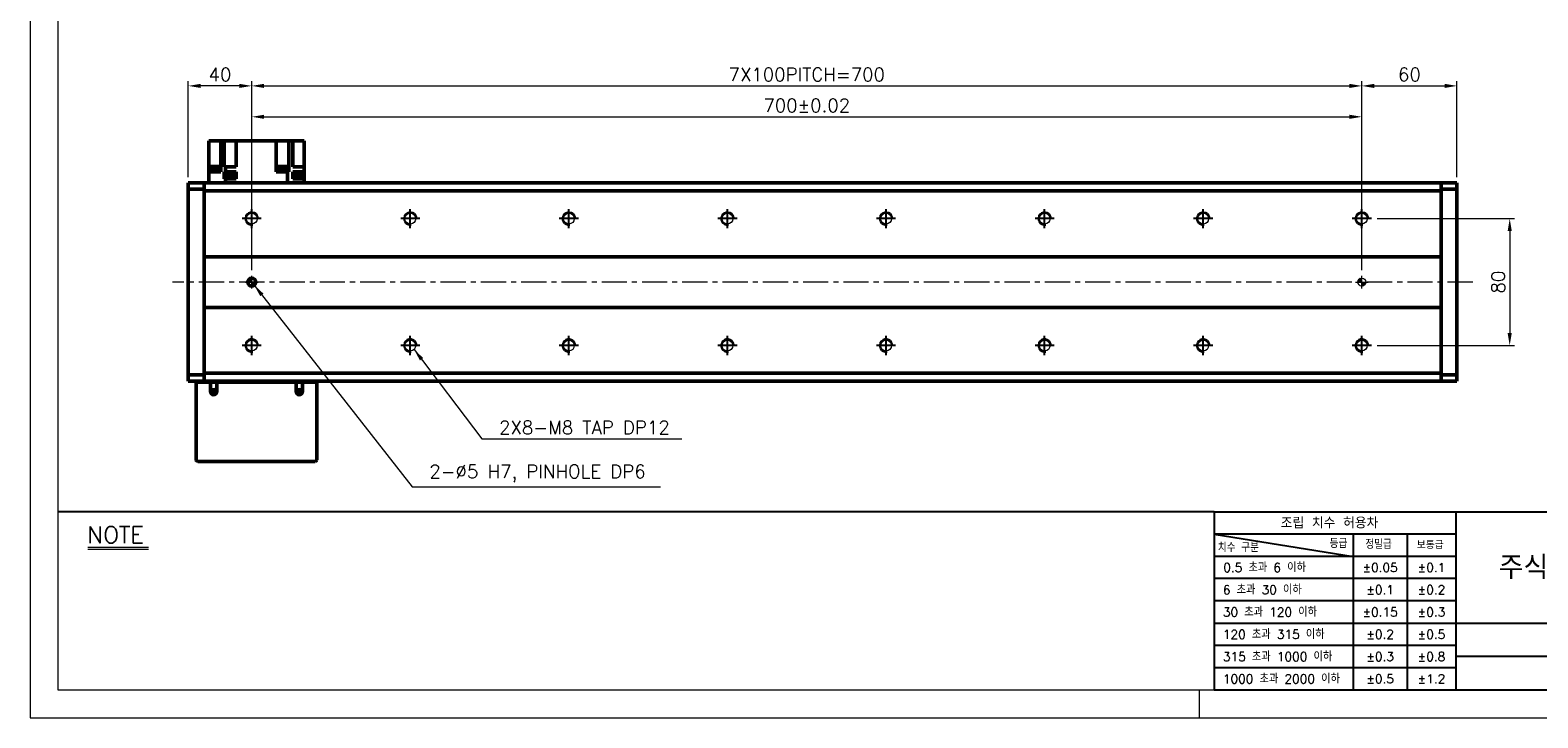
# Model space of a CAD drawing. Header units: millimetres. Extents: x 46891 to 50021, y 6223 to 9571.
# Tile 1 of 5: x 48547 to 49497, y 8529 to 8962. Entities that reach past the tile are written whole.
import ezdxf

# ---------------------------------------------------------------- set-up
doc = ezdxf.new("R2010")
doc.units = ezdxf.units.MM
doc.header["$LTSCALE"] = 0.5
doc.linetypes.add('CENTER', pattern=[50.8, 31.75, -6.35, 6.35, -6.35])
doc.layers.get('0').update_dxf_attribs({"lineweight": 20})
for name, color, linetype, lineweight in [('1', 1, 'CENTER', 13), ('4', 4, 'Continuous', 13), ('외형선(ISO)', 7, 'Continuous', 50)]:
    doc.layers.add(name, color=color, linetype=linetype, lineweight=lineweight)
for name, color, linetype in [('3', 3, 'Continuous'), ('C', 1, 'CENTER'), ('DIM', 4, 'Continuous')]:
    doc.layers.add(name, color=color, linetype=linetype)
doc.styles.add('DSR TEXT', font='romans.shx', dxfattribs={"bigfont": 'whgtxt.shx'})
doc.styles.get("Standard").update_dxf_attribs({"font": 'romans.shx', "bigfont": 'whgtxt.shx'})
doc.dimstyles.new('DSR', dxfattribs={"dimscale": 2, "dimtxt": 3, "dimasz": 3, "dimexe": 0.5, "dimexo": 0.5, "dimgap": 0.5, "dimtad": 1, "dimdsep": 46, "dimtxsty": 'Standard', "dimcen": 2.5, "dimclrd": 4, "dimclre": 4, "dimclrt": 2, "dimadec": 0, "dimazin": 2, "dimtfac": 1, "dimtmove": 0, "dimatfit": 3, "dimfxl": 0, "dimlwd": -1, "dimlwe": -1, "dimarcsym": 0})

# ---------------------------------------------------------------- blocks, each defined once
blk = doc.blocks.new('A$C13F00394')
for p, q in [((-202.34, 25.67), (-191.42, 25.67)), ((-202.34, 25.3), (-191.42, 25.3))]:
    blk.add_line(p, q)
at = {"layer": '3'}
for p, q in [((0, 32), (-207.68, 32)), ((0, 32), (202.32, 32)), ((0, 32), (0, 0)), ((43.43, 32), (43.43, 0)), ((0, 28), (25, 24)), ((43.43, 28), (0, 28)), ((25, 28), (25, 0)), ((34.7, 28), (34.7, 0)), ((43.43, 24), (0, 24)), ((43.43, 20), (0, 20)), ((43.43, 16), (0, 16)), ((0, 12), (129.32, 12)), ((43.43, 8), (0, 8)), ((97.32, 6), (43.43, 6)), ((43.43, 4), (0, 4)), ((0, 0), (202.32, 0))]:
    blk.add_line(p, q, dxfattribs=at)
at = {"color": 0, "style": 'DSR TEXT'}
for s, height, p in [('조립 치수 허용차', 2, (11.97, 29.02)), ('등급', 1.5, (20.77, 25.52)), ('치수 구분', 1.5, (0.69, 24.78)), ('정밀급', 1.5, (27.18, 25.37)), ('보통급', 1.3, (36.41, 25.38)), (' 0.5 초과 6 이하', 1.6, (0.56, 21.19)), (' 6 초과 30 이하', 1.6, (0.49, 17.19)), (' 30 초과 120 이하', 1.6, (0.49, 13.19)), (' 120 초과 315 이하', 1.6, (0.49, 9.19)), (' 315 초과 1000 이하', 1.6, (0.49, 5.19)), (' 1000 초과 2000 이하', 1.6, (0.49, 1.19))]:
    blk.add_text(s, height=height, dxfattribs=at).set_placement(p)
at = {"color": 7, "insert": (70.37, 22), "char_height": 4.2, "attachment_point": 5, "style": 'DSR TEXT'}
blk.add_mtext('주식회사 디에스알', dxfattribs=at)
at = {"color": 0, "char_height": 1.6, "attachment_point": 5, "style": 'DSR TEXT'}
for s, insert in [('%%P0.05', (29.85, 22)), ('%%P0.1', (39.07, 22)), ('%%P0.1', (29.85, 18)), ('%%P0.2', (39.07, 18)), ('%%P0.15', (29.85, 14)), ('%%P0.3', (39.07, 14)), ('%%P0.2', (29.85, 10)), ('%%P0.5', (39.07, 10)), ('%%P0.3', (29.85, 6)), ('%%P0.8', (39.07, 6)), ('%%P0.5', (29.85, 2)), ('%%P1.2', (39.07, 2))]:
    blk.add_mtext(s, dxfattribs=dict(at, insert=insert))
at = {"layer": '4', "color": 0, "style": 'DSR TEXT'}
blk.add_text('NOTE', height=3, dxfattribs=at).set_placement((-202.39, 26.38))
blk = doc.blocks.new('A$C1C1952E1')
at = {"color": 1}
blk.add_lwpolyline([(0, 0), (420, 0), (420, 297), (0, 297)], close=True, dxfattribs=at)
at = {"color": 3}
blk.add_lwpolyline([(5, 5), (415, 5), (415, 292), (5, 292)], close=True, dxfattribs=at)
blk = doc.blocks.new('A$C33E56CC6')
h = blk.add_hatch()
h.set_pattern_fill('ANSI31', color=256, style=0)
h.set_pattern_definition([(45, (-7065.45672, -6508.5399), (-0.0883883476, 0.0883883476), [])])
h.paths.add_polyline_path([(4, 6.5, 0.414214), (1.5, 4), (4, 4)])
h.paths.add_polyline_path([(6.5, 4), (4, 4), (4, 1.5, 0.414214)])
blk.add_circle((4, 4), 2.5)
at = {"layer": '1'}
for p, q in [((0, 4), (8, 4)), ((4, 0), (4, 8))]:
    blk.add_line(p, q, dxfattribs=at)
blk = doc.blocks.new('tap8')
blk.add_circle((0, 0), 3.4)
at = {"layer": 'C', "color": 1, "linetype": 'CENTER'}
for p, q in [((-6.05, 0), (6.05, 0)), ((0, -6.05), (0, 6.05))]:
    blk.add_line(p, q, dxfattribs=at)
at = {"layer": 'DIM', "color": 3}
blk.add_arc((0, 0), 4, 263.84551, 189.43144, dxfattribs=at)
blk = doc.blocks.new('*D114')
at = {"color": 1, "linetype": 'ByBlock'}
for p, q in [((48686.37, 8811.29), (48686.37, 8910.88)), ((49386.37, 8811.29), (49386.37, 8910.88)), ((48694.17, 8907.88), (49378.57, 8907.88))]:
    blk.add_line(p, q, dxfattribs=at)
at = {"color": 1}
for points in [[(48694.17, 8909.18), (48694.17, 8906.58), (48686.37, 8907.88)], [(49378.57, 8909.18), (49378.57, 8906.58), (49386.37, 8907.88)]]:
    blk.add_solid(points, dxfattribs=at)
at = {"layer": 'Defpoints', "color": 0}
for p in [(49386.37, 8907.88), (48686.37, 8807.69), (49386.37, 8807.69)]:
    blk.add_point(p, dxfattribs=at)
at = {"color": 3, "insert": (49036.37, 8915.08), "char_height": 8.4, "attachment_point": 5, "style": 'DSR TEXT'}
blk.add_mtext('700%%P0.02', dxfattribs=at)
blk = doc.blocks.new('*D116')
at = {"color": 1, "linetype": 'ByBlock'}
for p, q in [((49386.37, 8854.9), (49386.37, 8930.36)), ((49394.17, 8927.36), (49438.57, 8927.36)), ((49446.37, 8869.79), (49446.37, 8930.36))]:
    blk.add_line(p, q, dxfattribs=at)
at = {"color": 1}
for points in [[(49394.17, 8928.66), (49394.17, 8926.06), (49386.37, 8927.36)], [(49438.57, 8928.66), (49438.57, 8926.06), (49446.37, 8927.36)]]:
    blk.add_solid(points, dxfattribs=at)
at = {"layer": 'Defpoints', "color": 0}
for p in [(49446.37, 8927.36), (49446.37, 8866.19), (49386.37, 8851.3)]:
    blk.add_point(p, dxfattribs=at)
at = {"color": 3, "insert": (49416.37, 8934.56), "char_height": 8.4, "attachment_point": 5, "style": 'DSR TEXT'}
blk.add_mtext('60', dxfattribs=at)
blk = doc.blocks.new('*D117')
at = {"color": 1, "linetype": 'ByBlock'}
for p, q in [((48646.37, 8869.79), (48646.37, 8930.36)), ((48678.57, 8927.36), (48654.17, 8927.36)), ((48686.37, 8811.29), (48686.37, 8930.36))]:
    blk.add_line(p, q, dxfattribs=at)
at = {"color": 1}
for points in [[(48654.17, 8928.66), (48654.17, 8926.06), (48646.37, 8927.36)], [(48678.57, 8928.66), (48678.57, 8926.06), (48686.37, 8927.36)]]:
    blk.add_solid(points, dxfattribs=at)
at = {"layer": 'Defpoints', "color": 0}
for p in [(48646.37, 8927.36), (48646.37, 8866.19), (48686.37, 8807.69)]:
    blk.add_point(p, dxfattribs=at)
at = {"color": 3, "insert": (48666.37, 8934.56), "char_height": 8.4, "attachment_point": 5, "style": 'DSR TEXT'}
blk.add_mtext('40', dxfattribs=at)
blk = doc.blocks.new('*D118')
at = {"color": 1, "linetype": 'ByBlock'}
for p, q in [((49396.02, 8843.69), (49482.62, 8843.69)), ((49479.62, 8835.89), (49479.62, 8771.49)), ((49396.02, 8763.69), (49482.62, 8763.69))]:
    blk.add_line(p, q, dxfattribs=at)
at = {"color": 1}
for points in [[(49478.32, 8835.89), (49480.92, 8835.89), (49479.62, 8843.69)], [(49478.32, 8771.49), (49480.92, 8771.49), (49479.62, 8763.69)]]:
    blk.add_solid(points, dxfattribs=at)
at = {"layer": 'Defpoints', "color": 0}
for p in [(49392.42, 8843.69), (49392.42, 8763.69), (49479.62, 8763.69)]:
    blk.add_point(p, dxfattribs=at)
at = {"color": 3, "insert": (49472.42, 8803.69), "char_height": 8.4, "attachment_point": 5, "rotation": 90, "style": 'DSR TEXT'}
blk.add_mtext('80', dxfattribs=at)
blk = doc.blocks.new('*D131')
at = {"color": 1, "linetype": 'ByBlock'}
for p, q in [((48686.37, 8853.33), (48686.37, 8930.36)), ((48694.17, 8927.36), (49378.57, 8927.36)), ((49386.37, 8853.33), (49386.37, 8930.36))]:
    blk.add_line(p, q, dxfattribs=at)
at = {"color": 1}
for points in [[(48694.17, 8928.66), (48694.17, 8926.06), (48686.37, 8927.36)], [(49378.57, 8928.66), (49378.57, 8926.06), (49386.37, 8927.36)]]:
    blk.add_solid(points, dxfattribs=at)
at = {"layer": 'Defpoints', "color": 0}
for p in [(49386.37, 8927.36), (48686.37, 8849.73), (49386.37, 8849.73)]:
    blk.add_point(p, dxfattribs=at)
at = {"color": 3, "insert": (49036.37, 8934.56), "char_height": 8.4, "attachment_point": 5, "style": 'DSR TEXT'}
blk.add_mtext('7X100PITCH=700', dxfattribs=at)

msp = doc.modelspace()

# ---------------------------------------------------------------- linework, layer by layer
at = {"color": 1}
msp.add_line((49283.77132, 8546.54552), (49283.77132, 8528.99552), dxfattribs=at)
at = {"layer": '1'}
msp.add_line((49456.36864, 8803.68664), (48636.36864, 8803.68664), dxfattribs=at)
at = {"layer": '3'}
msp.add_line((49293.18703, 8546.54552), (50003.32132, 8546.54552), dxfattribs=at)
at = {"layer": '외형선(ISO)'}
for p, q in [((48659.36864, 8873.28664), (48659.36864, 8892.78664)), ((48659.36864, 8892.78664), (48663.36864, 8892.78664)), ((48666.86864, 8892.78664), (48663.36864, 8892.78664)), ((48669.09002, 8892.78664), (48666.86864, 8892.78664)), ((48666.86864, 8873.28664), (48666.86864, 8892.78664)), ((48669.09002, 8876.28664), (48669.09002, 8892.78664)), ((48669.09002, 8892.78664), (48673.06864, 8892.78664)), ((48676.56864, 8892.78664), (48673.06864, 8892.78664)), ((48676.56864, 8892.78664), (48701.86864, 8892.78664)), ((48676.56864, 8892.78664), (48676.56864, 8876.28664)), ((48701.86864, 8873.28664), (48701.86864, 8892.78664)), ((48705.36864, 8892.78664), (48701.86864, 8892.78664)), ((48705.36864, 8892.78664), (48709.87672, 8892.78664)), ((48712.36864, 8892.78664), (48709.87672, 8892.78664)), ((48709.87672, 8873.28664), (48709.87672, 8892.78664)), ((48715.86864, 8892.78664), (48712.36864, 8892.78664)), ((48712.36864, 8876.28664), (48712.36864, 8892.78664)), ((48715.86864, 8892.78664), (48719.36864, 8892.78664)), ((48719.36864, 8876.28664), (48719.36864, 8892.78664)), ((48659.36864, 8866.18664), (48659.36864, 8873.28664)), ((48659.36864, 8873.28664), (48664.92862, 8873.28664)), ((48659.87993, 8873.78664), (48665.87993, 8873.78664)), ((48659.87993, 8873.28664), (48659.87993, 8873.78664)), ((48659.92993, 8874.48664), (48665.82993, 8874.48664)), ((48659.92993, 8873.78664), (48659.92993, 8874.48664)), ((48660.07993, 8876.48664), (48665.67993, 8876.48664)), ((48660.07993, 8874.48664), (48660.07993, 8876.48664)), ((48666.86864, 8873.28664), (48664.92862, 8873.28664)), ((48665.67993, 8874.48664), (48665.67993, 8876.48664)), ((48665.82993, 8873.78664), (48665.82993, 8874.48664)), ((48665.87993, 8873.28664), (48665.87993, 8873.78664)), ((48669.40996, 8876.28664), (48669.09002, 8876.28664)), ((48669.09002, 8868.78664), (48669.09002, 8873.28664)), ((48669.09002, 8873.28664), (48669.40996, 8873.28664)), ((48669.40996, 8876.28664), (48669.80927, 8876.28664)), ((48669.80927, 8873.28664), (48669.40996, 8873.28664)), ((48669.80927, 8876.28664), (48676.56864, 8876.28664)), ((48669.80927, 8873.28664), (48669.80927, 8876.28664)), ((48676.56864, 8873.28664), (48669.80927, 8873.28664)), ((48669.90589, 8871.48664), (48675.50589, 8871.48664)), ((48669.90589, 8869.48664), (48669.90589, 8871.48664)), ((48675.50589, 8869.48664), (48675.50589, 8871.48664)), ((48676.56864, 8873.28664), (48676.56864, 8868.78664)), ((48701.86864, 8873.28664), (48708.92801, 8873.28664)), ((48702.6646, 8873.78664), (48708.6646, 8873.78664)), ((48702.6646, 8873.28664), (48702.6646, 8873.78664)), ((48702.7146, 8874.48664), (48708.6146, 8874.48664)), ((48702.7146, 8873.78664), (48702.7146, 8874.48664)), ((48702.8646, 8876.48664), (48708.4646, 8876.48664)), ((48702.8646, 8874.48664), (48702.8646, 8876.48664)), ((48708.4646, 8874.48664), (48708.4646, 8876.48664)), ((48708.6146, 8873.78664), (48708.6146, 8874.48664)), ((48708.6646, 8873.28664), (48708.6646, 8873.78664)), ((48708.92801, 8866.18664), (48708.92801, 8873.28664)), ((48708.92801, 8873.28664), (48709.32732, 8873.28664)), ((48709.87672, 8873.28664), (48709.32732, 8873.28664)), ((48713.80866, 8876.28664), (48712.36864, 8876.28664)), ((48712.36864, 8868.78664), (48712.36864, 8873.28664)), ((48712.36864, 8873.28664), (48713.80866, 8873.28664)), ((48713.65356, 8871.48664), (48719.25356, 8871.48664)), ((48713.65356, 8869.48664), (48713.65356, 8871.48664)), ((48713.80866, 8876.28664), (48719.36864, 8876.28664)), ((48719.36864, 8873.28664), (48713.80866, 8873.28664)), ((48719.25356, 8869.48664), (48719.25356, 8871.48664)), ((48719.36864, 8876.28664), (48719.36864, 8873.28664)), ((48719.36864, 8873.28664), (48719.36864, 8869.48664)), ((48646.36864, 8866.18664), (48646.36864, 8865.30796)), ((48656.36864, 8866.18664), (48646.36864, 8866.18664)), ((48646.36864, 8862.18664), (48646.36864, 8865.30796)), ((48646.36864, 8745.18664), (48646.36864, 8862.18664)), ((48656.36864, 8862.18664), (48646.36864, 8862.18664)), ((48656.36864, 8866.18664), (48656.36864, 8865.30796)), ((49436.36864, 8866.18664), (48656.36864, 8866.18664)), ((48656.36864, 8865.30796), (48656.36864, 8866.18664)), ((48656.36864, 8861.18664), (48656.36864, 8865.30796)), ((48656.36864, 8865.30796), (48656.36864, 8862.18664)), ((48656.36864, 8819.68664), (48656.36864, 8861.18664)), ((48656.36864, 8861.18664), (49436.36864, 8861.18664)), ((48659.33372, 8869.48664), (48659.36864, 8869.48664)), ((48659.33372, 8868.78664), (48659.33372, 8869.48664)), ((48659.36864, 8868.78664), (48659.33372, 8868.78664)), ((48669.40996, 8868.78664), (48669.09002, 8868.78664)), ((48669.40996, 8868.78664), (48669.80927, 8868.78664)), ((48669.75589, 8869.48664), (48675.65589, 8869.48664)), ((48669.75589, 8868.78664), (48669.75589, 8869.48664)), ((48669.80927, 8868.78664), (48672.25335, 8868.78664)), ((48669.80927, 8866.18664), (48669.80927, 8868.78664)), ((48673.15842, 8868.78664), (48672.25335, 8868.78664)), ((48673.15842, 8868.78664), (48676.56864, 8868.78664)), ((48675.65589, 8868.78664), (48675.65589, 8869.48664)), ((48713.80866, 8868.78664), (48712.36864, 8868.78664)), ((48713.50356, 8869.48664), (48719.40356, 8869.48664)), ((48713.50356, 8868.78664), (48713.50356, 8869.48664)), ((48713.80866, 8868.78664), (48719.36864, 8868.78664)), ((48719.36864, 8866.18664), (48719.36864, 8868.78664)), ((48719.40356, 8868.78664), (48719.36864, 8868.78664)), ((48719.40356, 8868.78664), (48719.40356, 8869.48664)), ((49436.36864, 8865.30796), (49436.36864, 8866.18664)), ((49436.36864, 8866.18664), (49436.36864, 8865.30796)), ((49436.36864, 8866.18664), (49446.36864, 8866.18664)), ((49436.36864, 8865.30796), (49436.36864, 8861.18664)), ((49436.36864, 8862.18664), (49436.36864, 8865.30796)), ((49436.36864, 8862.18664), (49446.36864, 8862.18664)), ((49436.36864, 8861.18664), (49436.36864, 8819.68664)), ((49446.36864, 8865.30796), (49446.36864, 8866.18664)), ((49446.36864, 8865.30796), (49446.36864, 8862.18664)), ((49446.36864, 8862.18664), (49446.36864, 8745.18664)), ((48656.36864, 8818.83309), (48656.36864, 8819.68664)), ((49436.36864, 8819.68664), (48656.36864, 8819.68664)), ((48656.36864, 8818.47953), (48656.36864, 8818.83309)), ((48656.36864, 8788.89375), (48656.36864, 8818.47953)), ((48656.36864, 8818.47953), (48656.36864, 8788.89375)), ((49436.36864, 8819.68664), (49436.36864, 8818.83309)), ((49436.36864, 8818.83309), (49436.36864, 8818.47953)), ((49436.36864, 8818.47953), (49436.36864, 8788.89375)), ((49436.36864, 8788.89375), (49436.36864, 8818.47953)), ((48656.36864, 8788.54019), (48656.36864, 8788.89375)), ((48656.36864, 8787.68664), (48656.36864, 8788.54019)), ((48656.36864, 8746.18664), (48656.36864, 8787.68664)), ((48656.36864, 8787.68664), (49436.36864, 8787.68664)), ((49436.36864, 8788.89375), (49436.36864, 8788.54019)), ((49436.36864, 8788.54019), (49436.36864, 8787.68664)), ((49436.36864, 8787.68664), (49436.36864, 8746.18664)), ((48646.36864, 8742.06532), (48646.36864, 8745.18664)), ((48656.36864, 8745.18664), (48646.36864, 8745.18664)), ((48646.36864, 8742.06532), (48646.36864, 8741.18664)), ((48656.36864, 8741.18664), (48646.36864, 8741.18664)), ((48651.36864, 8740.68664), (48652.36864, 8740.68664)), ((48651.36864, 8740.68664), (48651.36864, 8691.68664)), ((48652.36864, 8740.68664), (48660.36864, 8740.68664)), ((48656.36864, 8742.06532), (48656.36864, 8746.18664)), ((49436.36864, 8746.18664), (48656.36864, 8746.18664)), ((48656.36864, 8745.18664), (48656.36864, 8742.06532)), ((48656.36864, 8742.06532), (48656.36864, 8741.18664)), ((48656.36864, 8741.18664), (48656.36864, 8742.06532)), ((49436.36864, 8741.18664), (48656.36864, 8741.18664)), ((48660.36864, 8740.68664), (48664.36864, 8740.68664)), ((48660.36864, 8734.68664), (48660.36864, 8740.68664)), ((48664.36864, 8740.68664), (48664.36864, 8734.68664)), ((48664.36864, 8740.68664), (48714.36864, 8740.68664)), ((48673.71864, 8741.14664), (48705.01864, 8741.14664)), ((48673.71864, 8740.80164), (48673.71864, 8741.14664)), ((48673.71864, 8740.80164), (48705.01864, 8740.80164)), ((48705.01864, 8740.80164), (48705.01864, 8741.14664)), ((48714.36864, 8740.68664), (48718.36864, 8740.68664)), ((48714.36864, 8734.68664), (48714.36864, 8740.68664)), ((48718.36864, 8740.68664), (48718.36864, 8734.68664)), ((48718.36864, 8740.68664), (48726.36864, 8740.68664)), ((48726.36864, 8740.68664), (48727.36864, 8740.68664)), ((48727.36864, 8691.68664), (48727.36864, 8740.68664)), ((49436.36864, 8746.18664), (49436.36864, 8742.06532)), ((49436.36864, 8742.06532), (49436.36864, 8745.18664)), ((49436.36864, 8745.18664), (49446.36864, 8745.18664)), ((49436.36864, 8741.18664), (49436.36864, 8742.06532)), ((49436.36864, 8742.06532), (49436.36864, 8741.18664)), ((49436.36864, 8741.18664), (49446.36864, 8741.18664)), ((49446.36864, 8745.18664), (49446.36864, 8742.06532)), ((49446.36864, 8741.18664), (49446.36864, 8742.06532)), ((48652.36864, 8690.68664), (48726.36864, 8690.68664))]:
    msp.add_line(p, q, dxfattribs=at)
for centre, radius in [((48686.36864, 8803.68664), 2.5), ((48662.36864, 8734.68664), 1.2295), ((48716.36864, 8734.68664), 1.2295)]:
    msp.add_circle(centre, radius, dxfattribs=at)
for centre, radius, start, end in [((48662.36864, 8734.68664), 2, 180, 0), ((48716.36864, 8734.68664), 2, 180, 0), ((48652.36864, 8691.68664), 1, 180, 270), ((48726.36864, 8691.68664), 1, 270, 0)]:
    msp.add_arc(centre, radius, start, end, dxfattribs=at)

# ---------------------------------------------------------------- block references
at = {"xscale": 3.51, "yscale": 3.51, "zscale": 3.51}
for name, p in [('A$C1C1952E1', (48546.67132, 8528.99552)), ('A$C13F00394', (49293.18704, 8546.54552))]:
    msp.add_blockref(name, p, dxfattribs=at)
at = {"rotation": 90}
for p in [(48686.36864, 8843.68664), (48786.36864, 8843.68664), (48886.36864, 8843.68664), (48986.36864, 8843.68664), (49086.36864, 8843.68664), (49186.36864, 8843.68664), (49286.36864, 8843.68664), (49386.36864, 8843.68664), (48686.36864, 8763.68664), (48786.36864, 8763.68664), (48886.36864, 8763.68664), (48986.36864, 8763.68664), (49086.36864, 8763.68664), (49186.36864, 8763.68664), (49286.36864, 8763.68664), (49386.36864, 8763.68664)]:
    msp.add_blockref('tap8', p, dxfattribs=at)
for p in [(48682.36864, 8799.68664), (49382.36864, 8799.68664)]:
    msp.add_blockref('A$C33E56CC6', p)

# ---------------------------------------------------------------- texts
at = {"color": 3, "char_height": 8.4, "attachment_point": 7, "style": 'DSR TEXT'}
for s, insert in [('2X8-M8 TAP DP12', (48842.34132, 8707.83413)), ('2-%%C5 H7, PINHOLE DP6', (48798.35824, 8677.58191))]:
    msp.add_mtext(s, dxfattribs=dict(at, insert=insert))

# ---------------------------------------------------------------- dimensions: what is measured, and where the dimension line sits
for base, p1, p2, picture, middle in [((48646.36864, 8927.36124), (48686.36864, 8807.68664), (48646.36864, 8866.18664), '*D117', (48666.36864, 8927.36124)), ((49446.36864, 8927.36124), (49386.36864, 8851.29828), (49446.36864, 8866.18664), '*D116', (49416.36864, 8927.36124))]:
    dim = msp.add_linear_dim(base=base, p1=p1, p2=p2, dimstyle='DSR', override={"dimscale": 3, "dimtxt": 2.8, "dimasz": 2.600136, "dimexe": 1, "dimexo": 1.2, "dimgap": 1, "dimdec": 4, "dimtxsty": 'DSR TEXT', "dimclrd": 1, "dimclre": 1, "dimclrt": 3, "dimtdec": 4, "dimtix": 1})
    dim.commit()
    dim.dimension.update_dxf_attribs({"geometry": picture, "text_midpoint": middle, "dimtype": 160})
for base, p1, p2, text, picture, middle in [((49386.36864, 8927.36124), (48686.36864, 8849.73361), (49386.36864, 8849.73361), '7X100PITCH=<>', '*D131', (49036.36864, 8934.56124)), ((49386.36864, 8907.87872), (48686.36864, 8807.68664), (49386.36864, 8807.68664), '<>%%P0.02', '*D114', (49036.36864, 8915.07872))]:
    dim = msp.add_linear_dim(base=base, p1=p1, p2=p2, text=text, dimstyle='DSR', override={"dimscale": 3, "dimtxt": 2.8, "dimasz": 2.600136, "dimexe": 1, "dimexo": 1.2, "dimgap": 1, "dimdec": 4, "dimtxsty": 'DSR TEXT', "dimclrd": 1, "dimclre": 1, "dimclrt": 3, "dimtdec": 4, "dimtix": 1})
    dim.commit()
    dim.dimension.update_dxf_attribs({"geometry": picture, "text_midpoint": middle})
dim = msp.add_linear_dim(base=(49479.61798, 8763.68664), p1=(49392.41561, 8843.68664), p2=(49392.41561, 8763.68664), angle=90, dimstyle='DSR', override={"dimscale": 3, "dimtxt": 2.8, "dimasz": 2.600136, "dimexe": 1, "dimexo": 1.2, "dimgap": 1, "dimdec": 4, "dimtxsty": 'DSR TEXT', "dimclrd": 1, "dimclre": 1, "dimclrt": 3, "dimtdec": 4, "dimtix": 1})
dim.commit()
dim.dimension.update_dxf_attribs({"geometry": '*D118', "text_midpoint": (49472.41798, 8803.68664)})

# ---------------------------------------------------------------- leaders
at = {"annotation_type": 0, "has_hookline": 1, "hookline_direction": 0}
for points, text_width in [([(48687.94701, 8801.7479), (48787.55783, 8674.58191), (48795.35824, 8674.58191)], 145.875), ([(48788.74973, 8761.25962), (48831.54091, 8704.83413), (48839.34132, 8704.83413)], 115.25)]:
    msp.add_leader(points, dimstyle='DSR', override={"dimscale": 3, "dimtxt": 2.8, "dimasz": 2.600136, "dimexe": 1, "dimexo": 1.2, "dimgap": 1, "dimdec": 4, "dimtxsty": 'DSR TEXT', "dimclrd": 1, "dimclre": 1, "dimclrt": 3, "dimtdec": 4, "dimtix": 1}, dxfattribs=dict(at, text_width=text_width))

doc.saveas('drawing.dxf')
